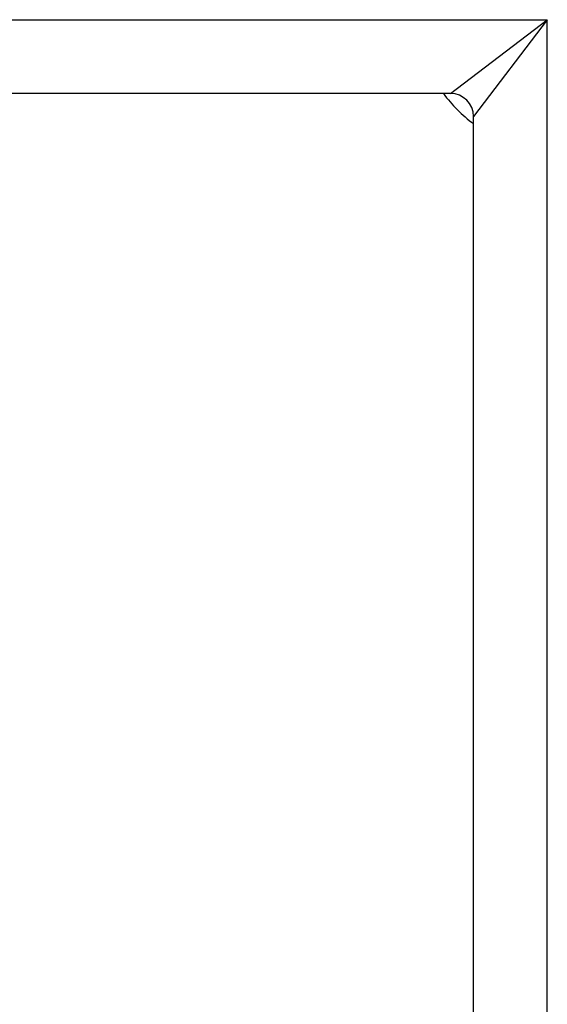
# Model space of a CAD drawing. Header units: inches. Extents: x 18 to 229, y 20 to 132.
# Tile 67 of 115: x 133.372 to 134.08, y 105.204 to 106.526. Entities that reach past the tile are written whole.
import ezdxf

# ---------------------------------------------------------------- set-up
doc = ezdxf.new("R2010")
doc.units = ezdxf.units.IN
doc.header["$MEASUREMENT"] = 0
doc.layers.add('Visible Edges(ANSI)', color=7, linetype='Continuous', lineweight=25)
doc.layers.add('Visible Tangent Edges(ANSI)', color=7, linetype='Continuous', lineweight=25)

msp = doc.modelspace()

# ---------------------------------------------------------------- linework, layer by layer
at = {"layer": 'Visible Edges(ANSI)'}
for p, q in [((133.9496, 106.4268), (99.7439, 106.4268)), ((133.9806, 48.1901), (133.9806, 106.3958))]:
    msp.add_line(p, q, dxfattribs=at)
for centre, radius, start, end in [((134.0968, 106.5429), 0.195, 216.5553, 233.4447), ((133.9496, 106.3958), 0.031, 0, 90)]:
    msp.add_arc(centre, radius, start, end, dxfattribs=at)
at = {"layer": 'Visible Tangent Edges(ANSI)'}
for p, q in [((99.6139, 106.5258), (134.0796, 106.5258)), ((133.9496, 106.4268), (134.0796, 106.5258)), ((134.0796, 106.5258), (133.9806, 106.3958)), ((134.0796, 48.0601), (134.0796, 106.5258))]:
    msp.add_line(p, q, dxfattribs=at)

doc.saveas('drawing.dxf')
